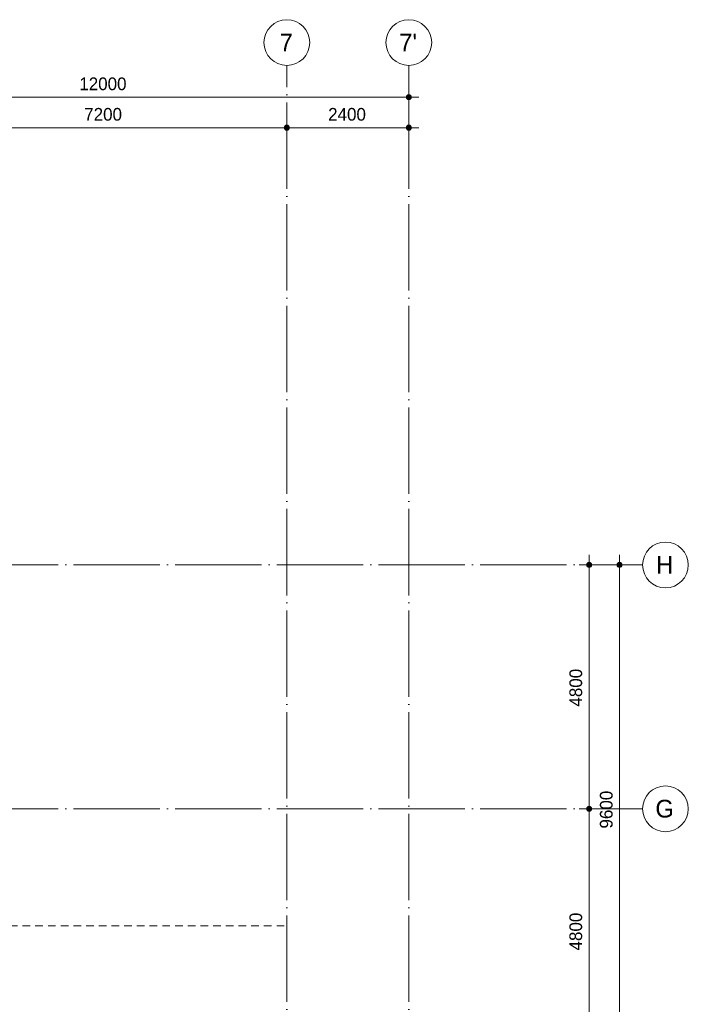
# Model space of a CAD drawing. Header units: millimetres. Extents: x -2900 to 56100, y -900 to 49332.
# Tile 15 of 15: x 42942 to 56100, y 29952 to 49332. Entities that reach past the tile are written whole.
import ezdxf

# ---------------------------------------------------------------- set-up
doc = ezdxf.new("R2010")
doc.units = ezdxf.units.MM
doc.linetypes.add('WSP_hhidden', pattern=[250, 150, -100])
doc.linetypes.add('WSP_stramienlijn', pattern=[2000, 1700, -150, 0, -150])
for name, color, linetype, lineweight in [('00_algemeen - hhidden - 0_25mm', 2, 'WSP_hhidden', 18), ('00_maatvoering', 8, 'Continuous', 13), ('00_maatvoering-100', 8, 'Continuous', 13), ('07_stramien', 4, 'Continuous', 13)]:
    doc.layers.add(name, color=color, linetype=linetype, lineweight=lineweight)
doc.styles.add('Revittext_1', font='txt', dxfattribs={"height": 350})
doc.styles.add('Revittext_2', font='txt', dxfattribs={"height": 250})
doc.dimstyles.new('WSP_25_-_transparant', dxfattribs={"dimscale": 304.8, "dimtxt": 252.223969, "dimasz": 1.312336, "dimexe": 0.656168, "dimexo": 0.0625, "dimgap": 0.213255, "dimtad": 1, "dimdec": 0, "dimzin": 0, "dimdsep": 46, "dimtxsty": 'Revittext_2', "dimblk1": 'DOTSMALL', "dimblk2": 'DOTSMALL', "dimsah": 1, "dimcen": 0.09, "dimdle": 0.656168, "dimazin": 0, "dimtfac": 1, "dimtdec": 4, "dimtix": 1, "dimtmove": 0, "dimatfit": 3, "dimfxl": 0.656168, "dimfxlon": 1, "dimtvp": 1, "dimtolj": 1, "dimtzin": 0, "dimarcsym": 2})

# ---------------------------------------------------------------- blocks, each defined once
blk = doc.blocks.new('Grid - Stramienbol 9_0mm-3500-1e verd - plot - 100')
at = {"layer": '07_stramien'}
blk.add_circle((0, 0), 4.5, dxfattribs=at)
blk = doc.blocks.new('DIMBLOCK3-1e verd - plot - 100')
at = {"layer": '00_maatvoering-100'}
h = blk.add_hatch(color=256, dxfattribs=at)
edge = h.paths.add_edge_path()
edge.add_arc((38600, 47807), 50, 0, 360)
h = blk.add_hatch(color=256, dxfattribs=at)
edge = h.paths.add_edge_path()
edge.add_arc((50600, 47807), 50, 0, 360)
for p, q in [((38600, 48007), (38600, 47607)), ((38600, 47807), (38600, 48007)), ((50600, 48007), (50600, 47607)), ((50600, 47807), (50600, 48007)), ((38600, 47807), (50800, 47807))]:
    blk.add_line(p, q, dxfattribs=at)
for centre in [(38600, 47807), (50600, 47807)]:
    blk.add_circle(centre, 50, dxfattribs=at)
at = {"layer": '00_maatvoering-100', "color": 0, "insert": (44115, 48195), "char_height": 250, "width": 1164.11, "attachment_point": 1, "line_spacing_factor": 0.931288, "style": 'Revittext_2'}
blk.add_mtext('12000', dxfattribs=at)
blk = doc.blocks.new('_DotSmall')
at = {"color": 0, "linetype": 'ByBlock', "const_width": 0.5}
blk.add_lwpolyline([(-0.0625, 0, 1), (0.0625, 0, 1)], format="xyb", close=True, dxfattribs=at)
blk = doc.blocks.new('DIMBLOCK10-1e verd - plot - 100')
at = {"layer": '00_maatvoering-100'}
h = blk.add_hatch(color=256, dxfattribs=at)
edge = h.paths.add_edge_path()
edge.add_arc((41000, 47207), 50, 0, 360)
h = blk.add_hatch(color=256, dxfattribs=at)
edge = h.paths.add_edge_path()
edge.add_arc((48200, 47207), 50, 0, 360)
for p, q in [((41000, 47407), (41000, 47007)), ((41000, 47207), (41000, 47407)), ((48200, 47407), (48200, 47007)), ((48200, 47207), (48200, 47407)), ((41000, 47207), (48200, 47207))]:
    blk.add_line(p, q, dxfattribs=at)
for centre in [(41000, 47207), (48200, 47207)]:
    blk.add_circle(centre, 50, dxfattribs=at)
at = {"layer": '00_maatvoering-100', "color": 0, "insert": (44212, 47595), "char_height": 250, "width": 931.29, "attachment_point": 1, "line_spacing_factor": 0.931288, "style": 'Revittext_2'}
blk.add_mtext('7200', dxfattribs=at)
blk = doc.blocks.new('DIMBLOCK11-1e verd - plot - 100')
at = {"layer": '00_maatvoering-100'}
h = blk.add_hatch(color=256, dxfattribs=at)
edge = h.paths.add_edge_path()
edge.add_arc((48200, 47207), 50, 0, 360)
h = blk.add_hatch(color=256, dxfattribs=at)
edge = h.paths.add_edge_path()
edge.add_arc((50600, 47207), 50, 0, 360)
for p, q in [((48200, 47407), (48200, 47007)), ((48200, 47207), (48200, 47407)), ((50600, 47407), (50600, 47007)), ((50600, 47207), (50600, 47407)), ((48200, 47207), (50800, 47207))]:
    blk.add_line(p, q, dxfattribs=at)
for centre in [(48200, 47207), (50600, 47207)]:
    blk.add_circle(centre, 50, dxfattribs=at)
at = {"layer": '00_maatvoering-100', "color": 0, "insert": (49012, 47595), "char_height": 250, "width": 931.29, "attachment_point": 1, "line_spacing_factor": 0.931288, "style": 'Revittext_2'}
blk.add_mtext('2400', dxfattribs=at)
blk = doc.blocks.new('DIMBLOCK43-1e verd - plot - 100')
at = {"layer": '00_maatvoering-100'}
h = blk.add_hatch(color=256, dxfattribs=at)
edge = h.paths.add_edge_path()
edge.add_arc((54149, 38600), 50, 0, 360)
h = blk.add_hatch(color=256, dxfattribs=at)
edge = h.paths.add_edge_path()
edge.add_arc((54149, 33800), 50, 0, 360)
for p, q in [((54149, 38800), (54149, 33800)), ((54349, 38600), (53949, 38600)), ((54149, 38600), (54349, 38600)), ((54349, 33800), (53949, 33800)), ((54149, 33800), (54349, 33800))]:
    blk.add_line(p, q, dxfattribs=at)
for centre in [(54149, 38600), (54149, 33800)]:
    blk.add_circle(centre, 50, dxfattribs=at)
at = {"layer": '00_maatvoering-100', "color": 0, "insert": (53760, 35812), "char_height": 250, "width": 931.29, "attachment_point": 1, "rotation": 90, "line_spacing_factor": 0.931288, "style": 'Revittext_2'}
blk.add_mtext('4800', dxfattribs=at)
blk = doc.blocks.new('DIMBLOCK44-1e verd - plot - 100')
at = {"layer": '00_maatvoering-100'}
h = blk.add_hatch(color=256, dxfattribs=at)
edge = h.paths.add_edge_path()
edge.add_arc((54149, 33800), 50, 0, 360)
h = blk.add_hatch(color=256, dxfattribs=at)
edge = h.paths.add_edge_path()
edge.add_arc((54149, 29000), 50, 0, 360)
for p, q in [((54349, 33800), (53949, 33800)), ((54149, 33800), (54149, 29000)), ((54149, 33800), (54349, 33800)), ((54349, 29000), (53949, 29000)), ((54149, 29000), (54349, 29000))]:
    blk.add_line(p, q, dxfattribs=at)
for centre in [(54149, 33800), (54149, 29000)]:
    blk.add_circle(centre, 50, dxfattribs=at)
at = {"layer": '00_maatvoering-100', "color": 0, "insert": (53760, 31012), "char_height": 250, "width": 931.29, "attachment_point": 1, "rotation": 90, "line_spacing_factor": 0.931288, "style": 'Revittext_2'}
blk.add_mtext('4800', dxfattribs=at)
blk = doc.blocks.new('DIMBLOCK50-1e verd - plot - 100')
at = {"layer": '00_maatvoering-100'}
h = blk.add_hatch(color=256, dxfattribs=at)
edge = h.paths.add_edge_path()
edge.add_arc((54749, 38600), 50, 0, 360)
h = blk.add_hatch(color=256, dxfattribs=at)
edge = h.paths.add_edge_path()
edge.add_arc((54749, 29000), 50, 0, 360)
for p, q in [((54749, 38800), (54749, 29000)), ((54949, 38600), (54549, 38600)), ((54749, 38600), (54949, 38600)), ((54949, 29000), (54549, 29000)), ((54749, 29000), (54949, 29000))]:
    blk.add_line(p, q, dxfattribs=at)
for centre in [(54749, 38600), (54749, 29000)]:
    blk.add_circle(centre, 50, dxfattribs=at)
at = {"layer": '00_maatvoering-100', "color": 0, "insert": (54360, 33412), "char_height": 250, "width": 931.29, "attachment_point": 1, "rotation": 90, "line_spacing_factor": 0.931288, "style": 'Revittext_2'}
blk.add_mtext('9600', dxfattribs=at)

msp = doc.modelspace()

# ---------------------------------------------------------------- linework, layer by layer
at = {"layer": '00_algemeen - hhidden - 0_25mm'}
msp.add_line((41000, 31495), (48200, 31495), dxfattribs=at)
at = {"layer": '07_stramien', "linetype": 'WSP_stramienlijn'}
for p, q in [((48200, 0), (48200, 48432.3)), ((50600, 0), (50600, 48432.3)), ((-2000, 38600), (55200, 38600)), ((-2000, 33800), (55200, 33800))]:
    msp.add_line(p, q, dxfattribs=at)

# ---------------------------------------------------------------- block references
at = {"layer": '07_stramien', "xscale": 99.99999999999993, "yscale": 99.99999999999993, "zscale": 99.99999999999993}
for p in [(48200, 48882.3), (50600, 48882.3)]:
    msp.add_blockref('Grid - Stramienbol 9_0mm-3500-1e verd - plot - 100', p, dxfattribs=at)
at = {"layer": '07_stramien', "xscale": 99.99999999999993, "yscale": 99.99999999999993, "zscale": 99.99999999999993, "rotation": 269.9999999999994}
for p in [(55650, 38600), (55650, 33800)]:
    msp.add_blockref('Grid - Stramienbol 9_0mm-3500-1e verd - plot - 100', p, dxfattribs=at)

# ---------------------------------------------------------------- texts
at = {"layer": '07_stramien', "char_height": 350, "attachment_point": 1, "style": 'Revittext_1'}
for s, insert, width in [('7', (48057.4, 49057.9), 336.709), ("7'", (50411.4, 49057.9), 448.945), ('H', (55465.4, 38778.3), 432.911), ('G', (55452.4, 33978.3), 464.979)]:
    msp.add_mtext(s, dxfattribs=dict(at, insert=insert, width=width))

# ---------------------------------------------------------------- dimensions: what is measured, and where the dimension line sits
at = {"layer": '00_maatvoering'}
for base, p1, p2, override, picture, middle in [((50600, 47806.5), (38600, 48006.5), (50600, 48006.5), {"dimpost": '<>', "dimfxl": 12000}, 'DIMBLOCK3-1e verd - plot - 100', (44600, 47999.2)), ((48200, 47206.5), (41000, 47406.5), (48200, 47406.5), {"dimpost": '<>', "dimfxl": 7200}, 'DIMBLOCK10-1e verd - plot - 100', (44600, 47399.2)), ((50600, 47206.5), (48200, 47406.5), (50600, 47406.5), {"dimpost": '<>', "dimfxl": 2400}, 'DIMBLOCK11-1e verd - plot - 100', (49400, 47399.2))]:
    dim = msp.add_linear_dim(base=base, p1=p1, p2=p2, dimstyle='WSP_25_-_transparant', override=override, dxfattribs=at)
    dim.commit()
    dim.dimension.update_dxf_attribs({"geometry": picture, "text_midpoint": middle})
for base, p1, p2, override, picture, middle in [((54148.7, 33800), (54348.7, 38600), (54348.7, 33800), {"dimpost": '<>', "dimfxl": 4800}, 'DIMBLOCK43-1e verd - plot - 100', (53956, 36200)), ((54748.7, 29000), (54948.7, 38600), (54948.7, 29000), {"dimpost": '<>', "dimfxl": 9600}, 'DIMBLOCK50-1e verd - plot - 100', (54556, 33800)), ((54148.7, 29000), (54348.7, 33800), (54348.7, 29000), {"dimpost": '<>', "dimfxl": 4800}, 'DIMBLOCK44-1e verd - plot - 100', (53956, 31400))]:
    dim = msp.add_linear_dim(base=base, p1=p1, p2=p2, angle=90, dimstyle='WSP_25_-_transparant', override=override, dxfattribs=at)
    dim.commit()
    dim.dimension.update_dxf_attribs({"geometry": picture, "text_midpoint": middle})

doc.saveas('drawing.dxf')
